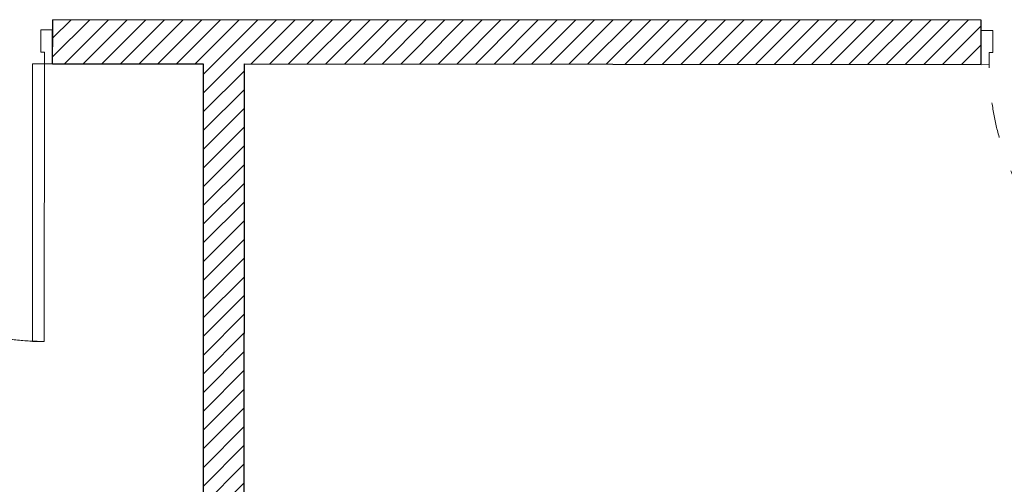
# Model space of a CAD drawing. Header units: millimetres. Extents: x -140780 to 266886, y -104422 to 233759.
# Tile 51 of 104: x 211581 to 214932, y 109626 to 111206. Entities that reach past the tile are written whole.
import ezdxf

# ---------------------------------------------------------------- set-up
doc = ezdxf.new("R2010")
doc.units = ezdxf.units.MM
doc.header["$MEASUREMENT"] = 0
doc.linetypes.add('Przerywana', pattern=[240, 120, -120])
doc.layers.add('Drzwi ArchiCAD', color=7, linetype='Continuous')
doc.layers.add('KR_INW', color=7, linetype='Continuous')
for name, color, linetype, lineweight in [('Drzwi ArchiCAD_Nr_pióra__1', 7, 'Continuous', 13), ('Drzwi ArchiCAD_Nr_pióra__27', 7, 'Continuous', 25), ('KR_INW_Nr_pióra__101', 252, 'Continuous', 5), ('KR_INW_Nr_pióra__27', 7, 'Continuous', 25)]:
    doc.layers.add(name, color=color, linetype=linetype, lineweight=lineweight)
pattern_1 = [(45, (0, 0), (-31.819804, 31.819804), [])]

# ---------------------------------------------------------------- blocks, each defined once
blk = doc.blocks.new('Drzwi 19_12')
at = {"layer": 'Drzwi ArchiCAD_Nr_pióra__1', "linetype": 'Continuous'}
for p, q in [((432, 0), (432, 944)), ((432, 944), (472, 944)), ((472, 944), (472, 0)), ((-472, 0), (-500, 0)), ((-500, 0), (-500, -115)), ((-472, -40), (-472, 0)), ((472, 0), (432, 0)), ((500, 0), (472, 0)), ((472, 0), (472, -40)), ((500, -115), (500, 0)), ((-460, -40), (-472, -40)), ((-460, -115), (-460, -40)), ((472, -40), (460, -40)), ((460, -40), (460, -115)), ((-500, -115), (-460, -115)), ((460, -115), (500, -115))]:
    blk.add_line(p, q, dxfattribs=at)
at = {"layer": 'Drzwi ArchiCAD_Nr_pióra__1', "linetype": 'Przerywana'}
blk.add_arc((472, 0), 944, 90, 180, dxfattribs=at)
at = {"layer": 'Drzwi ArchiCAD_Nr_pióra__27', "linetype": 'Continuous'}
for p, q in [((-500, 0), (-500, -115)), ((500, 0), (500, -115))]:
    blk.add_line(p, q, dxfattribs=at)
blk = doc.blocks.new('Drzwi 19_13')
at = {"layer": 'Drzwi ArchiCAD_Nr_pióra__1', "linetype": 'Continuous'}
for p, q in [((422, 0), (422, 924)), ((422, 924), (462, 924)), ((462, 924), (462, 0)), ((-462, 0), (-490, 0)), ((-490, 0), (-490, -115)), ((-462, -40), (-462, 0)), ((462, 0), (422, 0)), ((490, 0), (462, 0)), ((462, 0), (462, -40)), ((490, -115), (490, 0)), ((-450, -40), (-462, -40)), ((-450, -115), (-450, -40)), ((462, -40), (450, -40)), ((450, -40), (450, -115)), ((-490, -115), (-450, -115)), ((450, -115), (490, -115))]:
    blk.add_line(p, q, dxfattribs=at)
at = {"layer": 'Drzwi ArchiCAD_Nr_pióra__1', "linetype": 'Przerywana'}
blk.add_arc((462, 0), 924, 90, 180, dxfattribs=at)
at = {"layer": 'Drzwi ArchiCAD_Nr_pióra__27', "linetype": 'Continuous'}
for p, q in [((-490, 0), (-490, -115)), ((490, 0), (490, -115))]:
    blk.add_line(p, q, dxfattribs=at)
blk = doc.blocks.new('Ściana_34', base_point=(207868.7, 111207.8))
at = {"layer": 'KR_INW_Nr_pióra__101', "linetype": 'Continuous'}
h = blk.add_hatch(dxfattribs=at)
h.set_pattern_fill('Cegła_licówka', color=256, style=0, pattern_type=2)
h.set_pattern_definition(pattern_1)
h.paths.add_polyline_path([(211693.6, 111055.6), (214853.3, 111053.8), (214853.3, 111168.8), (214853.4, 111203.8), (211693.7, 111205.6), (211693.7, 111170.6)])
at = {"layer": 'KR_INW_Nr_pióra__27', "linetype": 'Continuous'}
for p, q in [((211693.7, 111170.6), (211693.7, 111205.6)), ((214853.3, 111168.8), (214853.4, 111203.8)), ((211693.6, 111055.6), (211693.7, 111170.6)), ((214853.3, 111053.8), (214853.3, 111168.8))]:
    blk.add_line(p, q, dxfattribs=at)
at = {"layer": 'KR_INW_Nr_pióra__27', "linetype": 'Continuous', "flags": 128}
for points in [[(214853.4, 111203.8), (211693.7, 111205.6)], [(211693.6, 111055.6), (212206.4, 111055.3)], [(212346.4, 111055.3), (214853.3, 111053.8)]]:
    blk.add_lwpolyline(points, dxfattribs=at)
at = {"layer": 'Drzwi ArchiCAD', "linetype": 'Continuous', "xscale": -1, "zscale": 1000, "rotation": 179.9679760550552}
for name, p in [('Drzwi 19_12', (211193.6, 111055.9)), ('Drzwi 19_13', (215343.3, 111053.6))]:
    blk.add_blockref(name, p, dxfattribs=at)
blk = doc.blocks.new('Ściana_66', base_point=(212344.1, 106855.1))
at = {"layer": 'KR_INW_Nr_pióra__101', "linetype": 'Continuous'}
h = blk.add_hatch(dxfattribs=at)
h.set_pattern_fill('Cegła_licówka', color=256, style=0, pattern_type=2)
h.set_pattern_definition(pattern_1)
h.paths.add_polyline_path([(212344.4, 107385.1), (212346.4, 111055.3), (212206.4, 111055.3), (212204.4, 107385.1)])
at = {"layer": 'KR_INW_Nr_pióra__27', "linetype": 'Continuous', "flags": 128}
for points in [[(212206.4, 111055.3), (212204.4, 107385.1)], [(212344.4, 107385.1), (212346.4, 111055.3)]]:
    blk.add_lwpolyline(points, dxfattribs=at)

msp = doc.modelspace()

# ---------------------------------------------------------------- block references
at = {"layer": 'KR_INW'}
for name, p in [('Ściana_34', (207868.7, 111207.8)), ('Ściana_66', (212344.1, 106855.1))]:
    msp.add_blockref(name, p, dxfattribs=at)

doc.saveas('drawing.dxf')
